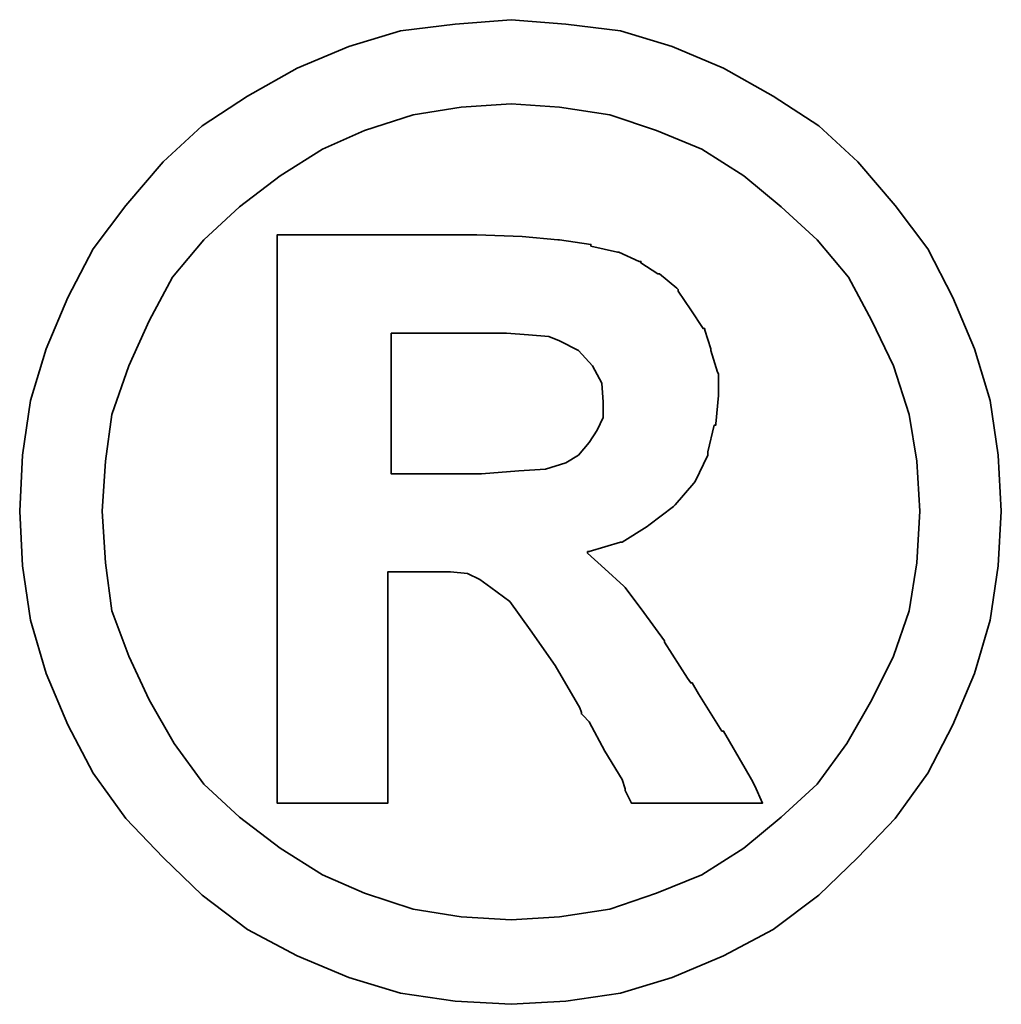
# Model space of a CAD drawing. Header units: millimetres. Extents: x -35 to 371, y -58 to 75.
# Tile 118 of 123: x 228.255 to 228.636, y 2.091 to 2.474. Entities that reach past the tile are written whole.
import ezdxf

# ---------------------------------------------------------------- set-up
doc = ezdxf.new("R2010")
doc.units = ezdxf.units.MM
doc.layers.add('DIM', color=4, linetype='Continuous')
doc.layers.add('layer 1', color=7, linetype='Continuous')

# ---------------------------------------------------------------- blocks, each defined once
blk = doc.blocks.new('TBI MOTION logo(完整正式版)')
at = {"layer": 'layer 1', "color": 22, "lineweight": 35}
for points, knots in [([(81.20634, 4.98624), (81.20634, 4.98624), (81.18649, 5.32862), (81.18649, 5.32862), (81.18649, 5.32862), (81.18649, 5.32862), (81.13886, 5.66206), (81.13886, 5.66206), (81.13886, 5.66206), (81.13886, 5.66206), (81.04359, 5.97764), (81.04359, 5.97764), (81.04359, 5.97764), (81.04359, 5.97764), (80.91061, 6.29124), (80.91061, 6.29124), (80.91061, 6.29124), (80.91061, 6.29124), (80.75778, 6.58697), (80.75778, 6.58697), (80.75778, 6.58697), (80.75778, 6.58697), (80.5593, 6.85294), (80.5593, 6.85294), (80.5593, 6.85294), (80.5593, 6.85294), (80.33105, 7.1189), (80.33105, 7.1189), (80.33105, 7.1189), (80.33105, 7.1189), (80.09287, 7.33921), (80.09287, 7.33921), (80.09287, 7.33921), (80.09287, 7.33921), (79.815, 7.51982), (79.815, 7.51982), (79.815, 7.51982), (79.815, 7.51982), (79.51133, 7.69051), (79.51133, 7.69051), (79.51133, 7.69051), (79.51133, 7.69051), (79.19773, 7.8235), (79.19773, 7.8235), (79.19773, 7.8235), (79.19773, 7.8235), (78.88215, 7.91877), (78.88215, 7.91877), (78.88215, 7.91877), (78.88215, 7.91877), (78.54871, 7.95846), (78.54871, 7.95846), (78.54871, 7.95846), (78.54871, 7.95846), (78.21526, 7.98625), (78.21526, 7.98625), (78.21526, 7.98625), (78.21526, 7.98625), (77.87388, 7.95846), (77.87388, 7.95846), (77.87388, 7.95846), (77.87388, 7.95846), (77.54044, 7.91877), (77.54044, 7.91877), (77.54044, 7.91877), (77.54044, 7.91877), (77.22485, 7.8235), (77.22485, 7.8235), (77.22485, 7.8235), (77.22485, 7.8235), (76.91027, 7.69051), (76.91027, 7.69051), (76.91027, 7.69051), (76.91027, 7.69051), (76.6056, 7.51982), (76.6056, 7.51982), (76.6056, 7.51982), (76.6056, 7.51982), (76.32972, 7.33921), (76.32972, 7.33921), (76.32972, 7.33921), (76.32972, 7.33921), (76.09154, 7.1189), (76.09154, 7.1189), (76.09154, 7.1189), (76.09154, 7.1189), (75.86329, 6.85294), (75.86329, 6.85294), (75.86329, 6.85294), (75.86329, 6.85294), (75.66382, 6.58697), (75.66382, 6.58697), (75.66382, 6.58697), (75.66382, 6.58697), (75.51099, 6.29124), (75.51099, 6.29124), (75.51099, 6.29124), (75.51099, 6.29124), (75.37702, 5.97764), (75.37702, 5.97764), (75.37702, 5.97764), (75.37702, 5.97764), (75.28175, 5.66206), (75.28175, 5.66206), (75.28175, 5.66206), (75.28175, 5.66206), (75.23411, 5.32862), (75.23411, 5.32862), (75.23411, 5.32862), (75.23411, 5.32862), (75.21625, 4.98624), (75.21625, 4.98624), (75.21625, 4.98624), (75.21625, 4.98624), (75.23411, 4.6528), (75.23411, 4.6528), (75.23411, 4.6528), (75.23411, 4.6528), (75.28175, 4.32035), (75.28175, 4.32035), (75.28175, 4.32035), (75.28175, 4.32035), (75.37702, 3.99583), (75.37702, 3.99583), (75.37702, 3.99583), (75.37702, 3.99583), (75.51099, 3.68224), (75.51099, 3.68224), (75.51099, 3.68224), (75.51099, 3.68224), (75.66382, 3.38749), (75.66382, 3.38749), (75.66382, 3.38749), (75.66382, 3.38749), (75.86329, 3.10963), (75.86329, 3.10963), (75.86329, 3.10963), (75.86329, 3.10963), (76.09154, 2.87145), (76.09154, 2.87145), (76.09154, 2.87145), (76.09154, 2.87145), (76.32972, 2.6432), (76.32972, 2.6432), (76.32972, 2.6432), (76.32972, 2.6432), (76.6056, 2.43381), (76.6056, 2.43381), (76.6056, 2.43381), (76.6056, 2.43381), (76.91027, 2.27205), (76.91027, 2.27205), (76.91027, 2.27205), (76.91027, 2.27205), (77.22485, 2.13906), (77.22485, 2.13906), (77.22485, 2.13906), (77.22485, 2.13906), (77.54044, 2.0438), (77.54044, 2.0438), (77.54044, 2.0438), (77.54044, 2.0438), (77.87388, 1.99616), (77.87388, 1.99616), (77.87388, 1.99616), (77.87388, 1.99616), (78.21526, 1.97631), (78.21526, 1.97631), (78.21526, 1.97631), (78.21526, 1.97631), (78.54871, 1.99616), (78.54871, 1.99616), (78.54871, 1.99616), (78.54871, 1.99616), (78.88215, 2.0438), (78.88215, 2.0438), (78.88215, 2.0438), (78.88215, 2.0438), (79.19773, 2.13906), (79.19773, 2.13906), (79.19773, 2.13906), (79.19773, 2.13906), (79.51133, 2.27205), (79.51133, 2.27205), (79.51133, 2.27205), (79.51133, 2.27205), (79.815, 2.43381), (79.815, 2.43381), (79.815, 2.43381), (79.815, 2.43381), (80.09287, 2.6432), (80.09287, 2.6432), (80.09287, 2.6432), (80.09287, 2.6432), (80.33105, 2.87145), (80.33105, 2.87145), (80.33105, 2.87145), (80.33105, 2.87145), (80.5593, 3.10963), (80.5593, 3.10963), (80.5593, 3.10963), (80.5593, 3.10963), (80.75778, 3.38749), (80.75778, 3.38749), (80.75778, 3.38749), (80.75778, 3.38749), (80.91061, 3.68224), (80.91061, 3.68224), (80.91061, 3.68224), (80.91061, 3.68224), (81.04359, 3.99583), (81.04359, 3.99583), (81.04359, 3.99583), (81.04359, 3.99583), (81.13886, 4.32035), (81.13886, 4.32035), (81.13886, 4.32035), (81.13886, 4.32035), (81.18649, 4.6528), (81.18649, 4.6528), (81.18649, 4.6528), (81.18649, 4.6528), (81.20634, 4.98624), (81.20634, 4.98624)], [0, 0, 0, 0, 0.0178571, 0.0178571, 0.0178571, 0.0178571, 0.0357143, 0.0357143, 0.0357143, 0.0357143, 0.0535714, 0.0535714, 0.0535714, 0.0535714, 0.0714286, 0.0714286, 0.0714286, 0.0714286, 0.0892857, 0.0892857, 0.0892857, 0.0892857, 0.1071429, 0.1071429, 0.1071429, 0.1071429, 0.125, 0.125, 0.125, 0.125, 0.1428571, 0.1428571, 0.1428571, 0.1428571, 0.1607143, 0.1607143, 0.1607143, 0.1607143, 0.1785714, 0.1785714, 0.1785714, 0.1785714, 0.1964286, 0.1964286, 0.1964286, 0.1964286, 0.2142857, 0.2142857, 0.2142857, 0.2142857, 0.2321429, 0.2321429, 0.2321429, 0.2321429, 0.25, 0.25, 0.25, 0.25, 0.2678571, 0.2678571, 0.2678571, 0.2678571, 0.2857143, 0.2857143, 0.2857143, 0.2857143, 0.3035714, 0.3035714, 0.3035714, 0.3035714, 0.3214286, 0.3214286, 0.3214286, 0.3214286, 0.3392857, 0.3392857, 0.3392857, 0.3392857, 0.3571429, 0.3571429, 0.3571429, 0.3571429, 0.375, 0.375, 0.375, 0.375, 0.3928571, 0.3928571, 0.3928571, 0.3928571, 0.4107143, 0.4107143, 0.4107143, 0.4107143, 0.4285714, 0.4285714, 0.4285714, 0.4285714, 0.4464286, 0.4464286, 0.4464286, 0.4464286, 0.4642857, 0.4642857, 0.4642857, 0.4642857, 0.4821429, 0.4821429, 0.4821429, 0.4821429, 0.5, 0.5, 0.5, 0.5, 0.5178571, 0.5178571, 0.5178571, 0.5178571, 0.5357143, 0.5357143, 0.5357143, 0.5357143, 0.5535714, 0.5535714, 0.5535714, 0.5535714, 0.5714286, 0.5714286, 0.5714286, 0.5714286, 0.5892857, 0.5892857, 0.5892857, 0.5892857, 0.6071429, 0.6071429, 0.6071429, 0.6071429, 0.625, 0.625, 0.625, 0.625, 0.6428571, 0.6428571, 0.6428571, 0.6428571, 0.6607143, 0.6607143, 0.6607143, 0.6607143, 0.6785714, 0.6785714, 0.6785714, 0.6785714, 0.6964286, 0.6964286, 0.6964286, 0.6964286, 0.7142857, 0.7142857, 0.7142857, 0.7142857, 0.7321429, 0.7321429, 0.7321429, 0.7321429, 0.75, 0.75, 0.75, 0.75, 0.7678571, 0.7678571, 0.7678571, 0.7678571, 0.7857143, 0.7857143, 0.7857143, 0.7857143, 0.8035714, 0.8035714, 0.8035714, 0.8035714, 0.8214286, 0.8214286, 0.8214286, 0.8214286, 0.8392857, 0.8392857, 0.8392857, 0.8392857, 0.8571429, 0.8571429, 0.8571429, 0.8571429, 0.875, 0.875, 0.875, 0.875, 0.8928571, 0.8928571, 0.8928571, 0.8928571, 0.9107143, 0.9107143, 0.9107143, 0.9107143, 0.9285714, 0.9285714, 0.9285714, 0.9285714, 0.9464286, 0.9464286, 0.9464286, 0.9464286, 0.9642857, 0.9642857, 0.9642857, 0.9642857, 0.9821429, 0.9821429, 0.9821429, 0.9821429, 1, 1, 1, 1]), ([(80.71014, 4.98624), (80.71014, 4.98624), (80.69129, 5.29091), (80.69129, 5.29091), (80.69129, 5.29091), (80.69129, 5.29091), (80.64464, 5.57672), (80.64464, 5.57672), (80.64464, 5.57672), (80.64464, 5.57672), (80.54937, 5.87245), (80.54937, 5.87245), (80.54937, 5.87245), (80.54937, 5.87245), (80.41639, 6.14833), (80.41639, 6.14833), (80.41639, 6.14833), (80.41639, 6.14833), (80.27349, 6.41429), (80.27349, 6.41429), (80.27349, 6.41429), (80.27349, 6.41429), (80.08295, 6.64255), (80.08295, 6.64255), (80.08295, 6.64255), (80.08295, 6.64255), (79.86264, 6.84301), (79.86264, 6.84301), (79.86264, 6.84301), (79.86264, 6.84301), (79.63439, 7.03355), (79.63439, 7.03355), (79.63439, 7.03355), (79.63439, 7.03355), (79.37835, 7.1963), (79.37835, 7.1963), (79.37835, 7.1963), (79.37835, 7.1963), (79.10246, 7.30944), (79.10246, 7.30944), (79.10246, 7.30944), (79.10246, 7.30944), (78.81665, 7.40471), (78.81665, 7.40471), (78.81665, 7.40471), (78.81665, 7.40471), (78.511, 7.45234), (78.511, 7.45234), (78.511, 7.45234), (78.511, 7.45234), (78.21526, 7.47219), (78.21526, 7.47219), (78.21526, 7.47219), (78.21526, 7.47219), (77.9106, 7.45234), (77.9106, 7.45234), (77.9106, 7.45234), (77.9106, 7.45234), (77.61685, 7.40471), (77.61685, 7.40471), (77.61685, 7.40471), (77.61685, 7.40471), (77.32012, 7.30944), (77.32012, 7.30944), (77.32012, 7.30944), (77.32012, 7.30944), (77.06309, 7.1963), (77.06309, 7.1963), (77.06309, 7.1963), (77.06309, 7.1963), (76.80606, 7.03355), (76.80606, 7.03355), (76.80606, 7.03355), (76.80606, 7.03355), (76.55797, 6.84301), (76.55797, 6.84301), (76.55797, 6.84301), (76.55797, 6.84301), (76.34063, 6.64255), (76.34063, 6.64255), (76.34063, 6.64255), (76.34063, 6.64255), (76.1491, 6.41429), (76.1491, 6.41429), (76.1491, 6.41429), (76.1491, 6.41429), (76.0062, 6.14833), (76.0062, 6.14833), (76.0062, 6.14833), (76.0062, 6.14833), (75.88314, 5.87245), (75.88314, 5.87245), (75.88314, 5.87245), (75.88314, 5.87245), (75.77794, 5.57672), (75.77794, 5.57672), (75.77794, 5.57672), (75.77794, 5.57672), (75.73924, 5.29091), (75.73924, 5.29091), (75.73924, 5.29091), (75.73924, 5.29091), (75.72039, 4.98624), (75.72039, 4.98624), (75.72039, 4.98624), (75.72039, 4.98624), (75.73924, 4.67165), (75.73924, 4.67165), (75.73924, 4.67165), (75.73924, 4.67165), (75.77794, 4.37791), (75.77794, 4.37791), (75.77794, 4.37791), (75.77794, 4.37791), (75.88314, 4.10102), (75.88314, 4.10102), (75.88314, 4.10102), (75.88314, 4.10102), (76.0062, 3.83407), (76.0062, 3.83407), (76.0062, 3.83407), (76.0062, 3.83407), (76.15902, 3.56811), (76.15902, 3.56811), (76.15902, 3.56811), (76.15902, 3.56811), (76.34063, 3.32001), (76.34063, 3.32001), (76.34063, 3.32001), (76.34063, 3.32001), (76.55797, 3.11955), (76.55797, 3.11955), (76.55797, 3.11955), (76.55797, 3.11955), (76.80606, 2.92901), (76.80606, 2.92901), (76.80606, 2.92901), (76.80606, 2.92901), (77.06309, 2.76725), (77.06309, 2.76725), (77.06309, 2.76725), (77.06309, 2.76725), (77.32012, 2.65412), (77.32012, 2.65412), (77.32012, 2.65412), (77.32012, 2.65412), (77.61685, 2.55786), (77.61685, 2.55786), (77.61685, 2.55786), (77.61685, 2.55786), (77.9106, 2.51022), (77.9106, 2.51022), (77.9106, 2.51022), (77.9106, 2.51022), (78.21526, 2.49137), (78.21526, 2.49137), (78.21526, 2.49137), (78.21526, 2.49137), (78.511, 2.51022), (78.511, 2.51022), (78.511, 2.51022), (78.511, 2.51022), (78.81665, 2.55786), (78.81665, 2.55786), (78.81665, 2.55786), (78.81665, 2.55786), (79.10246, 2.65412), (79.10246, 2.65412), (79.10246, 2.65412), (79.10246, 2.65412), (79.37835, 2.76725), (79.37835, 2.76725), (79.37835, 2.76725), (79.37835, 2.76725), (79.63439, 2.92901), (79.63439, 2.92901), (79.63439, 2.92901), (79.63439, 2.92901), (79.86264, 3.11955), (79.86264, 3.11955), (79.86264, 3.11955), (79.86264, 3.11955), (80.08295, 3.32001), (80.08295, 3.32001), (80.08295, 3.32001), (80.08295, 3.32001), (80.26356, 3.56811), (80.26356, 3.56811), (80.26356, 3.56811), (80.26356, 3.56811), (80.41639, 3.83407), (80.41639, 3.83407), (80.41639, 3.83407), (80.41639, 3.83407), (80.54937, 4.10102), (80.54937, 4.10102), (80.54937, 4.10102), (80.54937, 4.10102), (80.64464, 4.37791), (80.64464, 4.37791), (80.64464, 4.37791), (80.64464, 4.37791), (80.69129, 4.67165), (80.69129, 4.67165), (80.69129, 4.67165), (80.69129, 4.67165), (80.71014, 4.98624), (80.71014, 4.98624)], [0, 0, 0, 0, 0.0192308, 0.0192308, 0.0192308, 0.0192308, 0.0384615, 0.0384615, 0.0384615, 0.0384615, 0.0576923, 0.0576923, 0.0576923, 0.0576923, 0.0769231, 0.0769231, 0.0769231, 0.0769231, 0.0961538, 0.0961538, 0.0961538, 0.0961538, 0.1153846, 0.1153846, 0.1153846, 0.1153846, 0.1346154, 0.1346154, 0.1346154, 0.1346154, 0.1538462, 0.1538462, 0.1538462, 0.1538462, 0.1730769, 0.1730769, 0.1730769, 0.1730769, 0.1923077, 0.1923077, 0.1923077, 0.1923077, 0.2115385, 0.2115385, 0.2115385, 0.2115385, 0.2307692, 0.2307692, 0.2307692, 0.2307692, 0.25, 0.25, 0.25, 0.25, 0.2692308, 0.2692308, 0.2692308, 0.2692308, 0.2884615, 0.2884615, 0.2884615, 0.2884615, 0.3076923, 0.3076923, 0.3076923, 0.3076923, 0.3269231, 0.3269231, 0.3269231, 0.3269231, 0.3461538, 0.3461538, 0.3461538, 0.3461538, 0.3653846, 0.3653846, 0.3653846, 0.3653846, 0.3846154, 0.3846154, 0.3846154, 0.3846154, 0.4038462, 0.4038462, 0.4038462, 0.4038462, 0.4230769, 0.4230769, 0.4230769, 0.4230769, 0.4423077, 0.4423077, 0.4423077, 0.4423077, 0.4615385, 0.4615385, 0.4615385, 0.4615385, 0.4807692, 0.4807692, 0.4807692, 0.4807692, 0.5, 0.5, 0.5, 0.5, 0.5192308, 0.5192308, 0.5192308, 0.5192308, 0.5384615, 0.5384615, 0.5384615, 0.5384615, 0.5576923, 0.5576923, 0.5576923, 0.5576923, 0.5769231, 0.5769231, 0.5769231, 0.5769231, 0.5961538, 0.5961538, 0.5961538, 0.5961538, 0.6153846, 0.6153846, 0.6153846, 0.6153846, 0.6346154, 0.6346154, 0.6346154, 0.6346154, 0.6538462, 0.6538462, 0.6538462, 0.6538462, 0.6730769, 0.6730769, 0.6730769, 0.6730769, 0.6923077, 0.6923077, 0.6923077, 0.6923077, 0.7115385, 0.7115385, 0.7115385, 0.7115385, 0.7307692, 0.7307692, 0.7307692, 0.7307692, 0.75, 0.75, 0.75, 0.75, 0.7692308, 0.7692308, 0.7692308, 0.7692308, 0.7884615, 0.7884615, 0.7884615, 0.7884615, 0.8076923, 0.8076923, 0.8076923, 0.8076923, 0.8269231, 0.8269231, 0.8269231, 0.8269231, 0.8461538, 0.8461538, 0.8461538, 0.8461538, 0.8653846, 0.8653846, 0.8653846, 0.8653846, 0.8846154, 0.8846154, 0.8846154, 0.8846154, 0.9038462, 0.9038462, 0.9038462, 0.9038462, 0.9230769, 0.9230769, 0.9230769, 0.9230769, 0.9423077, 0.9423077, 0.9423077, 0.9423077, 0.9615385, 0.9615385, 0.9615385, 0.9615385, 0.9807692, 0.9807692, 0.9807692, 0.9807692, 1, 1, 1, 1]), ([(76.78721, 3.2823), (76.78721, 3.2823), (76.78721, 3.32001), (76.78721, 3.32001), (76.78721, 3.32001), (76.78721, 3.32001), (76.78721, 3.42422), (76.78721, 3.42422), (76.78721, 3.42422), (76.78721, 3.42422), (76.78721, 3.59689), (76.78721, 3.59689), (76.78721, 3.59689), (76.78721, 3.59689), (76.78721, 3.80529), (76.78721, 3.80529), (76.78721, 3.80529), (76.78721, 3.80529), (76.78721, 4.0524), (76.78721, 4.0524), (76.78721, 4.0524), (76.78721, 4.0524), (76.78721, 4.32035), (76.78721, 4.32035), (76.78721, 4.32035), (76.78721, 4.32035), (76.78721, 4.92868), (76.78721, 4.92868), (76.78721, 4.92868), (76.78721, 4.92868), (76.78721, 5.53801), (76.78721, 5.53801), (76.78721, 5.53801), (76.78721, 5.53801), (76.78721, 5.82482), (76.78721, 5.82482), (76.78721, 5.82482), (76.78721, 5.82482), (76.78721, 6.07291), (76.78721, 6.07291), (76.78721, 6.07291), (76.78721, 6.07291), (76.78721, 6.30017), (76.78721, 6.30017), (76.78721, 6.30017), (76.78721, 6.30017), (76.78721, 6.45399), (76.78721, 6.45399), (76.78721, 6.45399), (76.78721, 6.45399), (76.78721, 6.5572), (76.78721, 6.5572), (76.78721, 6.5572), (76.78721, 6.5572), (76.78721, 6.59689), (76.78721, 6.59689), (76.78721, 6.59689), (76.78721, 6.59689), (76.78721, 6.67232), (76.78721, 6.67232), (76.78721, 6.67232), (76.78721, 6.67232), (76.8537, 6.67232), (76.8537, 6.67232), (76.8537, 6.67232), (76.8537, 6.67232), (76.87355, 6.67232), (76.87355, 6.67232), (76.87355, 6.67232), (76.87355, 6.67232), (76.91027, 6.67232), (76.91027, 6.67232), (76.91027, 6.67232), (76.91027, 6.67232), (77.04424, 6.67232), (77.04424, 6.67232), (77.04424, 6.67232), (77.04424, 6.67232), (77.22485, 6.67232), (77.22485, 6.67232), (77.22485, 6.67232), (77.22485, 6.67232), (77.43524, 6.67232), (77.43524, 6.67232), (77.43524, 6.67232), (77.43524, 6.67232), (77.65357, 6.67232), (77.65357, 6.67232), (77.65357, 6.67232), (77.65357, 6.67232), (77.82625, 6.67232), (77.82625, 6.67232), (77.82625, 6.67232), (77.82625, 6.67232), (77.94037, 6.67232), (77.94037, 6.67232), (77.94037, 6.67232), (77.94037, 6.67232), (77.97709, 6.67232), (77.97709, 6.67232), (77.97709, 6.67232), (77.97709, 6.67232), (77.99694, 6.67232), (77.99694, 6.67232), (77.99694, 6.67232), (77.99694, 6.67232), (78.00686, 6.67232), (78.00686, 6.67232), (78.00686, 6.67232), (78.00686, 6.67232), (78.28275, 6.6624), (78.28275, 6.6624), (78.28275, 6.6624), (78.28275, 6.6624), (78.50107, 6.64255), (78.50107, 6.64255), (78.50107, 6.64255), (78.50107, 6.64255), (78.511, 6.64255), (78.511, 6.64255), (78.511, 6.64255), (78.511, 6.64255), (78.70154, 6.61476), (78.70154, 6.61476), (78.70154, 6.61476), (78.70154, 6.61476), (78.70154, 6.60483), (78.70154, 6.60483), (78.70154, 6.60483), (78.70154, 6.60483), (78.86429, 6.56713), (78.86429, 6.56713), (78.86429, 6.56713), (78.86429, 6.56713), (78.87223, 6.56713), (78.87223, 6.56713), (78.87223, 6.56713), (78.87223, 6.56713), (78.99727, 6.51056), (78.99727, 6.51056), (78.99727, 6.51056), (78.99727, 6.51056), (79.00719, 6.51056), (79.00719, 6.51056), (79.00719, 6.51056), (79.00719, 6.51056), (79.00719, 6.50162), (79.00719, 6.50162), (79.00719, 6.50162), (79.00719, 6.50162), (79.1104, 6.43415), (79.1104, 6.43415), (79.1104, 6.43415), (79.1104, 6.43415), (79.12132, 6.43415), (79.12132, 6.43415), (79.12132, 6.43415), (79.12132, 6.43415), (79.22552, 6.34781), (79.22552, 6.34781), (79.22552, 6.34781), (79.22552, 6.34781), (79.23544, 6.33888), (79.23544, 6.33888), (79.23544, 6.33888), (79.23544, 6.33888), (79.23544, 6.32895), (79.23544, 6.32895), (79.23544, 6.32895), (79.23544, 6.32895), (79.31087, 6.21483), (79.31087, 6.21483), (79.31087, 6.21483), (79.31087, 6.21483), (79.38629, 6.1007), (79.38629, 6.1007), (79.38629, 6.1007), (79.38629, 6.1007), (79.3972, 6.1007), (79.3972, 6.1007), (79.3972, 6.1007), (79.3972, 6.1007), (79.3972, 6.09078), (79.3972, 6.09078), (79.3972, 6.09078), (79.3972, 6.09078), (79.43392, 5.97764), (79.43392, 5.97764), (79.43392, 5.97764), (79.43392, 5.97764), (79.43392, 5.96772), (79.43392, 5.96772), (79.43392, 5.96772), (79.43392, 5.96772), (79.47362, 5.83474), (79.47362, 5.83474), (79.47362, 5.83474), (79.47362, 5.83474), (79.48156, 5.82482), (79.48156, 5.82482), (79.48156, 5.82482), (79.48156, 5.82482), (79.48156, 5.69977), (79.48156, 5.69977), (79.48156, 5.69977), (79.48156, 5.69977), (79.48156, 5.69183), (79.48156, 5.69183), (79.48156, 5.69183), (79.48156, 5.69183), (79.4637, 5.51915), (79.4637, 5.51915), (79.4637, 5.51915), (79.4637, 5.51915), (79.4637, 5.51122), (79.4637, 5.51122), (79.4637, 5.51122), (79.4637, 5.51122), (79.45377, 5.51122), (79.45377, 5.51122), (79.45377, 5.51122), (79.45377, 5.51122), (79.41507, 5.34847), (79.41507, 5.34847), (79.41507, 5.34847), (79.41507, 5.34847), (79.41507, 5.33854), (79.41507, 5.33854), (79.41507, 5.33854), (79.41507, 5.33854), (79.41507, 5.32862), (79.41507, 5.32862), (79.41507, 5.32862), (79.41507, 5.32862), (79.33865, 5.16785), (79.33865, 5.16785), (79.33865, 5.16785), (79.33865, 5.16785), (79.33071, 5.15693), (79.33071, 5.15693), (79.33071, 5.15693), (79.33071, 5.15693), (79.2156, 5.02495), (79.2156, 5.02495), (79.2156, 5.02495), (79.2156, 5.02495), (79.20567, 5.01502), (79.20567, 5.01502), (79.20567, 5.01502), (79.20567, 5.01502), (79.05483, 4.89991), (79.05483, 4.89991), (79.05483, 4.89991), (79.05483, 4.89991), (79.04491, 4.89197), (79.04491, 4.89197), (79.04491, 4.89197), (79.04491, 4.89197), (78.89208, 4.7967), (78.89208, 4.7967), (78.89208, 4.7967), (78.89208, 4.7967), (78.88215, 4.7967), (78.88215, 4.7967), (78.88215, 4.7967), (78.88215, 4.7967), (78.69161, 4.73913), (78.69161, 4.73913), (78.69161, 4.73913), (78.69161, 4.73913), (78.68169, 4.73913), (78.68169, 4.73913), (78.68169, 4.73913), (78.68169, 4.73913), (78.68169, 4.72921), (78.68169, 4.72921), (78.68169, 4.72921), (78.68169, 4.72921), (78.78688, 4.63394), (78.78688, 4.63394), (78.78688, 4.63394), (78.78688, 4.63394), (78.902, 4.52875), (78.902, 4.52875), (78.902, 4.52875), (78.902, 4.52875), (78.91093, 4.52081), (78.91093, 4.52081), (78.91093, 4.52081), (78.91093, 4.52081), (79.02506, 4.36798), (79.02506, 4.36798), (79.02506, 4.36798), (79.02506, 4.36798), (79.1501, 4.1953), (79.1501, 4.1953), (79.1501, 4.1953), (79.1501, 4.1953), (79.1501, 4.18736), (79.1501, 4.18736), (79.1501, 4.18736), (79.1501, 4.18736), (79.29201, 3.96705), (79.29201, 3.96705), (79.29201, 3.96705), (79.29201, 3.96705), (79.31087, 3.93828), (79.31087, 3.93828), (79.31087, 3.93828), (79.31087, 3.93828), (79.32079, 3.93828), (79.32079, 3.93828), (79.32079, 3.93828), (79.32079, 3.93828), (79.3585, 3.87178), (79.3585, 3.87178), (79.3585, 3.87178), (79.3585, 3.87178), (79.50141, 3.64353), (79.50141, 3.64353), (79.50141, 3.64353), (79.50141, 3.64353), (79.51133, 3.64353), (79.51133, 3.64353), (79.51133, 3.64353), (79.51133, 3.64353), (79.64431, 3.41528), (79.64431, 3.41528), (79.64431, 3.41528), (79.64431, 3.41528), (79.68202, 3.3478), (79.68202, 3.3478), (79.68202, 3.3478), (79.68202, 3.3478), (79.70187, 3.31009), (79.70187, 3.31009), (79.70187, 3.31009), (79.70187, 3.31009), (79.7495, 3.2049), (79.7495, 3.2049), (79.7495, 3.2049), (79.7495, 3.2049), (79.64431, 3.2049), (79.64431, 3.2049), (79.64431, 3.2049), (79.64431, 3.2049), (79.62546, 3.2049), (79.62546, 3.2049), (79.62546, 3.2049), (79.62546, 3.2049), (79.53912, 3.2049), (79.53912, 3.2049), (79.53912, 3.2049), (79.53912, 3.2049), (79.31087, 3.2049), (79.31087, 3.2049), (79.31087, 3.2049), (79.31087, 3.2049), (79.08262, 3.2049), (79.08262, 3.2049), (79.08262, 3.2049), (79.08262, 3.2049), (79.00719, 3.2049), (79.00719, 3.2049), (79.00719, 3.2049), (79.00719, 3.2049), (78.98735, 3.2049), (78.98735, 3.2049), (78.98735, 3.2049), (78.98735, 3.2049), (78.94964, 3.2049), (78.94964, 3.2049), (78.94964, 3.2049), (78.94964, 3.2049), (78.92979, 3.24459), (78.92979, 3.24459), (78.92979, 3.24459), (78.92979, 3.24459), (78.91093, 3.2823), (78.91093, 3.2823), (78.91093, 3.2823), (78.91093, 3.2823), (78.91093, 3.29223), (78.91093, 3.29223), (78.91093, 3.29223), (78.91093, 3.29223), (78.89208, 3.3478), (78.89208, 3.3478), (78.89208, 3.3478), (78.89208, 3.3478), (78.78688, 3.52048), (78.78688, 3.52048), (78.78688, 3.52048), (78.78688, 3.52048), (78.69161, 3.7001), (78.69161, 3.7001), (78.69161, 3.7001), (78.69161, 3.7001), (78.6539, 3.7388), (78.6539, 3.7388), (78.6539, 3.7388), (78.6539, 3.7388), (78.64398, 3.74873), (78.64398, 3.74873), (78.64398, 3.74873), (78.64398, 3.74873), (78.64398, 3.75766), (78.64398, 3.75766), (78.64398, 3.75766), (78.64398, 3.75766), (78.63405, 3.78644), (78.63405, 3.78644), (78.63405, 3.78644), (78.63405, 3.78644), (78.48321, 4.04347), (78.48321, 4.04347), (78.48321, 4.04347), (78.48321, 4.04347), (78.33038, 4.2618), (78.33038, 4.2618), (78.33038, 4.2618), (78.33038, 4.2618), (78.20732, 4.43447), (78.20732, 4.43447), (78.20732, 4.43447), (78.20732, 4.43447), (78.09221, 4.52081), (78.09221, 4.52081), (78.09221, 4.52081), (78.09221, 4.52081), (78.02472, 4.56845), (78.02472, 4.56845), (78.02472, 4.56845), (78.02472, 4.56845), (77.9493, 4.60616), (77.9493, 4.60616), (77.9493, 4.60616), (77.9493, 4.60616), (77.8451, 4.61608), (77.8451, 4.61608), (77.8451, 4.61608), (77.8451, 4.61608), (77.71113, 4.61608), (77.71113, 4.61608), (77.71113, 4.61608), (77.71113, 4.61608), (77.69128, 4.61608), (77.69128, 4.61608), (77.69128, 4.61608), (77.69128, 4.61608), (77.67342, 4.61608), (77.67342, 4.61608), (77.67342, 4.61608), (77.67342, 4.61608), (77.5583, 4.61608), (77.5583, 4.61608), (77.5583, 4.61608), (77.5583, 4.61608), (77.46303, 4.61608), (77.46303, 4.61608), (77.46303, 4.61608), (77.46303, 4.61608), (77.46303, 4.54761), (77.46303, 4.54761), (77.46303, 4.54761), (77.46303, 4.54761), (77.46303, 4.47318), (77.46303, 4.47318), (77.46303, 4.47318), (77.46303, 4.47318), (77.46303, 4.24294), (77.46303, 4.24294), (77.46303, 4.24294), (77.46303, 4.24294), (77.46303, 3.99583), (77.46303, 3.99583), (77.46303, 3.99583), (77.46303, 3.99583), (77.46303, 3.72888), (77.46303, 3.72888), (77.46303, 3.72888), (77.46303, 3.72888), (77.46303, 3.51055), (77.46303, 3.51055), (77.46303, 3.51055), (77.46303, 3.51055), (77.46303, 3.42422), (77.46303, 3.42422), (77.46303, 3.42422), (77.46303, 3.42422), (77.46303, 3.35773), (77.46303, 3.35773), (77.46303, 3.35773), (77.46303, 3.35773), (77.46303, 3.30017), (77.46303, 3.30017), (77.46303, 3.30017), (77.46303, 3.30017), (77.46303, 3.2823), (77.46303, 3.2823), (77.46303, 3.2823), (77.46303, 3.2823), (77.46303, 3.2049), (77.46303, 3.2049), (77.46303, 3.2049), (77.46303, 3.2049), (77.39753, 3.2049), (77.39753, 3.2049), (77.39753, 3.2049), (77.39753, 3.2049), (77.37768, 3.2049), (77.37768, 3.2049), (77.37768, 3.2049), (77.37768, 3.2049), (77.32012, 3.2049), (77.32012, 3.2049), (77.32012, 3.2049), (77.32012, 3.2049), (77.12165, 3.2049), (77.12165, 3.2049), (77.12165, 3.2049), (77.12165, 3.2049), (76.94897, 3.2049), (76.94897, 3.2049), (76.94897, 3.2049), (76.94897, 3.2049), (76.8924, 3.2049), (76.8924, 3.2049), (76.8924, 3.2049), (76.8924, 3.2049), (76.8537, 3.2049), (76.8537, 3.2049), (76.8537, 3.2049), (76.8537, 3.2049), (76.78721, 3.2049), (76.78721, 3.2049), (76.78721, 3.2049), (76.78721, 3.2049), (76.78721, 3.2823), (76.78721, 3.2823)], [0, 0, 0, 0, 0.0074074, 0.0074074, 0.0074074, 0.0074074, 0.0148148, 0.0148148, 0.0148148, 0.0148148, 0.0222222, 0.0222222, 0.0222222, 0.0222222, 0.0296296, 0.0296296, 0.0296296, 0.0296296, 0.037037, 0.037037, 0.037037, 0.037037, 0.0444444, 0.0444444, 0.0444444, 0.0444444, 0.0518519, 0.0518519, 0.0518519, 0.0518519, 0.0592593, 0.0592593, 0.0592593, 0.0592593, 0.0666667, 0.0666667, 0.0666667, 0.0666667, 0.0740741, 0.0740741, 0.0740741, 0.0740741, 0.0814815, 0.0814815, 0.0814815, 0.0814815, 0.0888889, 0.0888889, 0.0888889, 0.0888889, 0.0962963, 0.0962963, 0.0962963, 0.0962963, 0.1037037, 0.1037037, 0.1037037, 0.1037037, 0.1111111, 0.1111111, 0.1111111, 0.1111111, 0.1185185, 0.1185185, 0.1185185, 0.1185185, 0.1259259, 0.1259259, 0.1259259, 0.1259259, 0.1333333, 0.1333333, 0.1333333, 0.1333333, 0.1407407, 0.1407407, 0.1407407, 0.1407407, 0.1481481, 0.1481481, 0.1481481, 0.1481481, 0.1555556, 0.1555556, 0.1555556, 0.1555556, 0.162963, 0.162963, 0.162963, 0.162963, 0.1703704, 0.1703704, 0.1703704, 0.1703704, 0.1777778, 0.1777778, 0.1777778, 0.1777778, 0.1851852, 0.1851852, 0.1851852, 0.1851852, 0.1925926, 0.1925926, 0.1925926, 0.1925926, 0.2, 0.2, 0.2, 0.2, 0.2074074, 0.2074074, 0.2074074, 0.2074074, 0.2148148, 0.2148148, 0.2148148, 0.2148148, 0.2222222, 0.2222222, 0.2222222, 0.2222222, 0.2296296, 0.2296296, 0.2296296, 0.2296296, 0.237037, 0.237037, 0.237037, 0.237037, 0.2444444, 0.2444444, 0.2444444, 0.2444444, 0.2518519, 0.2518519, 0.2518519, 0.2518519, 0.2592593, 0.2592593, 0.2592593, 0.2592593, 0.2666667, 0.2666667, 0.2666667, 0.2666667, 0.2740741, 0.2740741, 0.2740741, 0.2740741, 0.2814815, 0.2814815, 0.2814815, 0.2814815, 0.2888889, 0.2888889, 0.2888889, 0.2888889, 0.2962963, 0.2962963, 0.2962963, 0.2962963, 0.3037037, 0.3037037, 0.3037037, 0.3037037, 0.3111111, 0.3111111, 0.3111111, 0.3111111, 0.3185185, 0.3185185, 0.3185185, 0.3185185, 0.3259259, 0.3259259, 0.3259259, 0.3259259, 0.3333333, 0.3333333, 0.3333333, 0.3333333, 0.3407407, 0.3407407, 0.3407407, 0.3407407, 0.3481481, 0.3481481, 0.3481481, 0.3481481, 0.3555556, 0.3555556, 0.3555556, 0.3555556, 0.362963, 0.362963, 0.362963, 0.362963, 0.3703704, 0.3703704, 0.3703704, 0.3703704, 0.3777778, 0.3777778, 0.3777778, 0.3777778, 0.3851852, 0.3851852, 0.3851852, 0.3851852, 0.3925926, 0.3925926, 0.3925926, 0.3925926, 0.4, 0.4, 0.4, 0.4, 0.4074074, 0.4074074, 0.4074074, 0.4074074, 0.4148148, 0.4148148, 0.4148148, 0.4148148, 0.4222222, 0.4222222, 0.4222222, 0.4222222, 0.4296296, 0.4296296, 0.4296296, 0.4296296, 0.437037, 0.437037, 0.437037, 0.437037, 0.4444444, 0.4444444, 0.4444444, 0.4444444, 0.4518519, 0.4518519, 0.4518519, 0.4518519, 0.4592593, 0.4592593, 0.4592593, 0.4592593, 0.4666667, 0.4666667, 0.4666667, 0.4666667, 0.4740741, 0.4740741, 0.4740741, 0.4740741, 0.4814815, 0.4814815, 0.4814815, 0.4814815, 0.4888889, 0.4888889, 0.4888889, 0.4888889, 0.4962963, 0.4962963, 0.4962963, 0.4962963, 0.5037037, 0.5037037, 0.5037037, 0.5037037, 0.5111111, 0.5111111, 0.5111111, 0.5111111, 0.5185185, 0.5185185, 0.5185185, 0.5185185, 0.5259259, 0.5259259, 0.5259259, 0.5259259, 0.5333333, 0.5333333, 0.5333333, 0.5333333, 0.5407407, 0.5407407, 0.5407407, 0.5407407, 0.5481481, 0.5481481, 0.5481481, 0.5481481, 0.5555556, 0.5555556, 0.5555556, 0.5555556, 0.562963, 0.562963, 0.562963, 0.562963, 0.5703704, 0.5703704, 0.5703704, 0.5703704, 0.5777778, 0.5777778, 0.5777778, 0.5777778, 0.5851852, 0.5851852, 0.5851852, 0.5851852, 0.5925926, 0.5925926, 0.5925926, 0.5925926, 0.6, 0.6, 0.6, 0.6, 0.6074074, 0.6074074, 0.6074074, 0.6074074, 0.6148148, 0.6148148, 0.6148148, 0.6148148, 0.6222222, 0.6222222, 0.6222222, 0.6222222, 0.6296296, 0.6296296, 0.6296296, 0.6296296, 0.637037, 0.637037, 0.637037, 0.637037, 0.6444444, 0.6444444, 0.6444444, 0.6444444, 0.6518519, 0.6518519, 0.6518519, 0.6518519, 0.6592593, 0.6592593, 0.6592593, 0.6592593, 0.6666667, 0.6666667, 0.6666667, 0.6666667, 0.6740741, 0.6740741, 0.6740741, 0.6740741, 0.6814815, 0.6814815, 0.6814815, 0.6814815, 0.6888889, 0.6888889, 0.6888889, 0.6888889, 0.6962963, 0.6962963, 0.6962963, 0.6962963, 0.7037037, 0.7037037, 0.7037037, 0.7037037, 0.7111111, 0.7111111, 0.7111111, 0.7111111, 0.7185185, 0.7185185, 0.7185185, 0.7185185, 0.7259259, 0.7259259, 0.7259259, 0.7259259, 0.7333333, 0.7333333, 0.7333333, 0.7333333, 0.7407407, 0.7407407, 0.7407407, 0.7407407, 0.7481481, 0.7481481, 0.7481481, 0.7481481, 0.7555556, 0.7555556, 0.7555556, 0.7555556, 0.762963, 0.762963, 0.762963, 0.762963, 0.7703704, 0.7703704, 0.7703704, 0.7703704, 0.7777778, 0.7777778, 0.7777778, 0.7777778, 0.7851852, 0.7851852, 0.7851852, 0.7851852, 0.7925926, 0.7925926, 0.7925926, 0.7925926, 0.8, 0.8, 0.8, 0.8, 0.8074074, 0.8074074, 0.8074074, 0.8074074, 0.8148148, 0.8148148, 0.8148148, 0.8148148, 0.8222222, 0.8222222, 0.8222222, 0.8222222, 0.8296296, 0.8296296, 0.8296296, 0.8296296, 0.837037, 0.837037, 0.837037, 0.837037, 0.8444444, 0.8444444, 0.8444444, 0.8444444, 0.8518519, 0.8518519, 0.8518519, 0.8518519, 0.8592593, 0.8592593, 0.8592593, 0.8592593, 0.8666667, 0.8666667, 0.8666667, 0.8666667, 0.8740741, 0.8740741, 0.8740741, 0.8740741, 0.8814815, 0.8814815, 0.8814815, 0.8814815, 0.8888889, 0.8888889, 0.8888889, 0.8888889, 0.8962963, 0.8962963, 0.8962963, 0.8962963, 0.9037037, 0.9037037, 0.9037037, 0.9037037, 0.9111111, 0.9111111, 0.9111111, 0.9111111, 0.9185185, 0.9185185, 0.9185185, 0.9185185, 0.9259259, 0.9259259, 0.9259259, 0.9259259, 0.9333333, 0.9333333, 0.9333333, 0.9333333, 0.9407407, 0.9407407, 0.9407407, 0.9407407, 0.9481481, 0.9481481, 0.9481481, 0.9481481, 0.9555556, 0.9555556, 0.9555556, 0.9555556, 0.962963, 0.962963, 0.962963, 0.962963, 0.9703704, 0.9703704, 0.9703704, 0.9703704, 0.9777778, 0.9777778, 0.9777778, 0.9777778, 0.9851852, 0.9851852, 0.9851852, 0.9851852, 0.9925926, 0.9925926, 0.9925926, 0.9925926, 1, 1, 1, 1]), ([(77.48288, 6.07291), (77.48288, 6.07291), (77.48288, 5.99551), (77.48288, 5.99551), (77.48288, 5.99551), (77.48288, 5.99551), (77.48288, 5.82482), (77.48288, 5.82482), (77.48288, 5.82482), (77.48288, 5.82482), (77.48288, 5.63328), (77.48288, 5.63328), (77.48288, 5.63328), (77.48288, 5.63328), (77.48288, 5.46358), (77.48288, 5.46358), (77.48288, 5.46358), (77.48288, 5.46358), (77.48288, 5.29091), (77.48288, 5.29091), (77.48288, 5.29091), (77.48288, 5.29091), (77.48288, 5.21449), (77.48288, 5.21449), (77.48288, 5.21449), (77.48288, 5.21449), (77.50074, 5.21449), (77.50074, 5.21449), (77.50074, 5.21449), (77.50074, 5.21449), (77.71113, 5.21449), (77.71113, 5.21449), (77.71113, 5.21449), (77.71113, 5.21449), (77.94037, 5.21449), (77.94037, 5.21449), (77.94037, 5.21449), (77.94037, 5.21449), (78.01579, 5.21449), (78.01579, 5.21449), (78.01579, 5.21449), (78.01579, 5.21449), (78.03465, 5.21449), (78.03465, 5.21449), (78.03465, 5.21449), (78.03465, 5.21449), (78.2629, 5.23335), (78.2629, 5.23335), (78.2629, 5.23335), (78.2629, 5.23335), (78.42565, 5.24327), (78.42565, 5.24327), (78.42565, 5.24327), (78.42565, 5.24327), (78.54871, 5.28098), (78.54871, 5.28098), (78.54871, 5.28098), (78.54871, 5.28098), (78.62611, 5.32862), (78.62611, 5.32862), (78.62611, 5.32862), (78.62611, 5.32862), (78.69161, 5.40503), (78.69161, 5.40503), (78.69161, 5.40503), (78.69161, 5.40503), (78.73925, 5.48145), (78.73925, 5.48145), (78.73925, 5.48145), (78.73925, 5.48145), (78.77696, 5.55885), (78.77696, 5.55885), (78.77696, 5.55885), (78.77696, 5.55885), (78.77696, 5.65214), (78.77696, 5.65214), (78.77696, 5.65214), (78.77696, 5.65214), (78.76902, 5.76726), (78.76902, 5.76726), (78.76902, 5.76726), (78.76902, 5.76726), (78.71146, 5.87245), (78.71146, 5.87245), (78.71146, 5.87245), (78.71146, 5.87245), (78.62611, 5.96772), (78.62611, 5.96772), (78.62611, 5.96772), (78.62611, 5.96772), (78.511, 6.02528), (78.511, 6.02528), (78.511, 6.02528), (78.511, 6.02528), (78.44451, 6.05306), (78.44451, 6.05306), (78.44451, 6.05306), (78.44451, 6.05306), (78.32046, 6.06299), (78.32046, 6.06299), (78.32046, 6.06299), (78.32046, 6.06299), (78.18748, 6.07291), (78.18748, 6.07291), (78.18748, 6.07291), (78.18748, 6.07291), (77.99694, 6.07291), (77.99694, 6.07291), (77.99694, 6.07291), (77.99694, 6.07291), (77.97709, 6.07291), (77.97709, 6.07291), (77.97709, 6.07291), (77.97709, 6.07291), (77.90167, 6.07291), (77.90167, 6.07291), (77.90167, 6.07291), (77.90167, 6.07291), (77.69128, 6.07291), (77.69128, 6.07291), (77.69128, 6.07291), (77.69128, 6.07291), (77.50074, 6.07291), (77.50074, 6.07291), (77.50074, 6.07291), (77.50074, 6.07291), (77.48288, 6.07291), (77.48288, 6.07291)], [0, 0, 0, 0, 0.03125, 0.03125, 0.03125, 0.03125, 0.0625, 0.0625, 0.0625, 0.0625, 0.09375, 0.09375, 0.09375, 0.09375, 0.125, 0.125, 0.125, 0.125, 0.15625, 0.15625, 0.15625, 0.15625, 0.1875, 0.1875, 0.1875, 0.1875, 0.21875, 0.21875, 0.21875, 0.21875, 0.25, 0.25, 0.25, 0.25, 0.28125, 0.28125, 0.28125, 0.28125, 0.3125, 0.3125, 0.3125, 0.3125, 0.34375, 0.34375, 0.34375, 0.34375, 0.375, 0.375, 0.375, 0.375, 0.40625, 0.40625, 0.40625, 0.40625, 0.4375, 0.4375, 0.4375, 0.4375, 0.46875, 0.46875, 0.46875, 0.46875, 0.5, 0.5, 0.5, 0.5, 0.53125, 0.53125, 0.53125, 0.53125, 0.5625, 0.5625, 0.5625, 0.5625, 0.59375, 0.59375, 0.59375, 0.59375, 0.625, 0.625, 0.625, 0.625, 0.65625, 0.65625, 0.65625, 0.65625, 0.6875, 0.6875, 0.6875, 0.6875, 0.71875, 0.71875, 0.71875, 0.71875, 0.75, 0.75, 0.75, 0.75, 0.78125, 0.78125, 0.78125, 0.78125, 0.8125, 0.8125, 0.8125, 0.8125, 0.84375, 0.84375, 0.84375, 0.84375, 0.875, 0.875, 0.875, 0.875, 0.90625, 0.90625, 0.90625, 0.90625, 0.9375, 0.9375, 0.9375, 0.9375, 0.96875, 0.96875, 0.96875, 0.96875, 1, 1, 1, 1])]:
    blk.add_open_spline(points, degree=3, knots=knots, dxfattribs=at)

msp = doc.modelspace()

# ---------------------------------------------------------------- block references
at = {"layer": 'DIM', "xscale": 0.0636045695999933, "yscale": 0.0636045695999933, "zscale": 0.0636045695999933}
msp.add_blockref('TBI MOTION logo(完整正式版)', (223.47067, 1.96558), dxfattribs=at)

doc.saveas('drawing.dxf')
